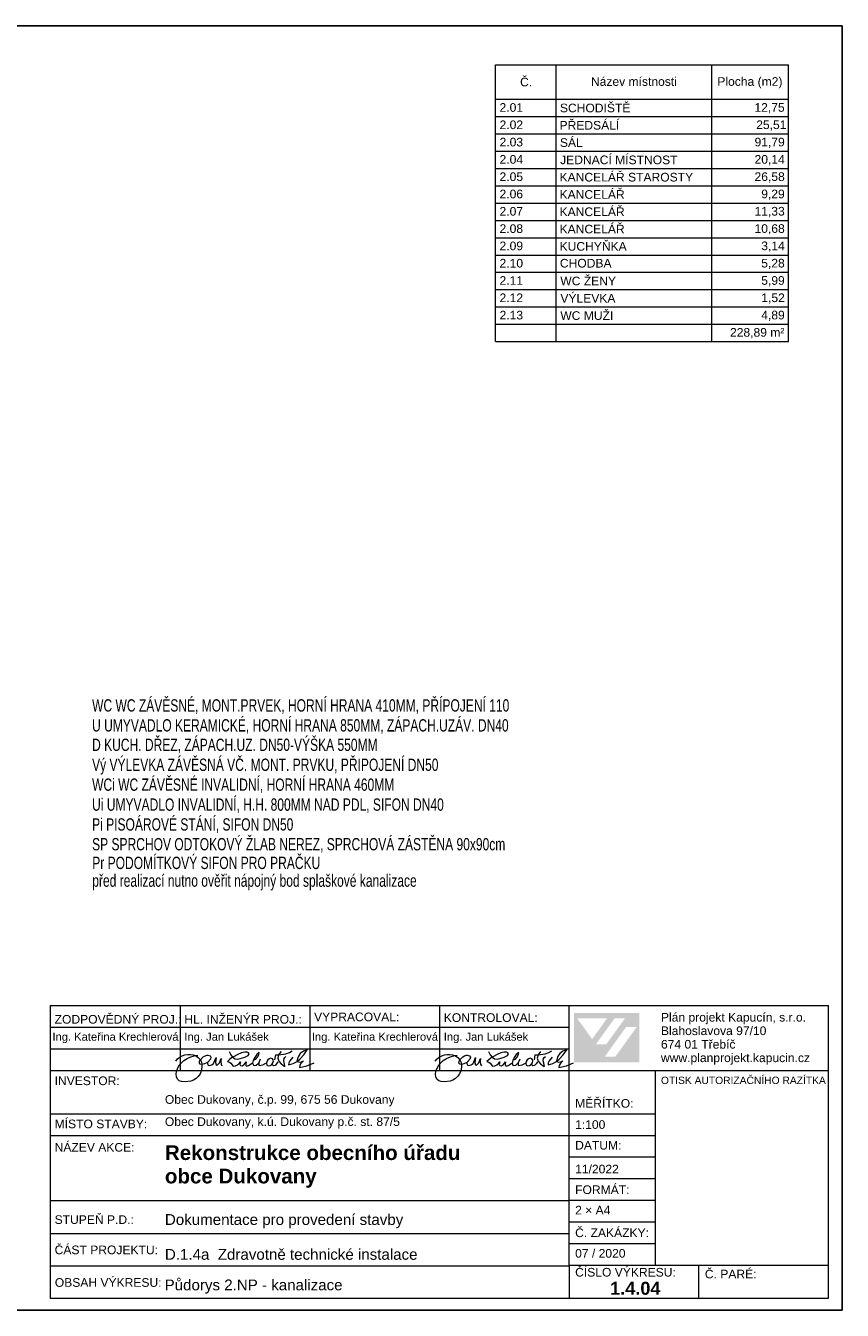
# Model space of a CAD drawing. Header units: millimetres. Extents: x 28262 to 240133, y -152087 to 56534.
# Tile 36 of 107: x 109061 to 127948, y -44843 to -15143. Entities that reach past the tile are written whole.
import ezdxf

# ---------------------------------------------------------------- set-up
doc = ezdxf.new("R2010")
doc.units = ezdxf.units.MM
doc.header["$MEASUREMENT"] = 0
doc.layers.get('0').update_dxf_attribs({"lineweight": 9})
for name, color, linetype, lineweight in [('--KANAL_POPIS', 7, 'Continuous', 25), ('--písmo', 7, 'Continuous', 25), ('--tabulka', 7, 'Continuous', 20)]:
    doc.layers.add(name, color=color, linetype=linetype, lineweight=lineweight)
doc.styles.add('GENERATED_STYLE_1', font='arial.ttf')
doc.styles.add('GENERATED_STYLE_2', font='arialbd.ttf')
doc.styles.add('GENEROVANÝ_STYL_1', font='arial.ttf')
doc.styles.add('styl1', font='arial.ttf', dxfattribs={"width": 0.7, "height": 250})

msp = doc.modelspace()

# ---------------------------------------------------------------- hatches: boundary and pattern name
at = {"linetype": 'Continuous', "lineweight": 25}
h = msp.add_hatch(color=1, dxfattribs=at)
h.paths.add_polyline_path([(121745, -37969), (123253, -37969), (123253, -39107), (121745, -39107)])
h.paths.add_polyline_path([(121814, -38090), (122162, -38572), (122510, -38091)], flags=0)
h.paths.add_polyline_path([(122924, -38089), (122684, -38089), (122247, -38694), (122487, -38695)], flags=0)
h.paths.add_polyline_path([(123192, -38294), (122947, -38294), (122454, -38979), (122699, -38979)], flags=0)

# ---------------------------------------------------------------- linework, layer by layer
at = {"layer": '--písmo'}
for p, q in [((127948, -15143), (85948, -15143)), ((127948, -44843), (127948, -15143)), ((85948, -44843), (127948, -44843))]:
    msp.add_line(p, q, dxfattribs=at)
at = {"layer": '--tabulka', "linetype": 'Continuous'}
for p, q in [((109631, -37798), (127631, -37798)), ((109631, -37798), (109631, -44565)), ((112631, -37798), (112631, -39298)), ((115631, -37798), (115631, -39298)), ((118631, -37798), (118631, -39298)), ((121631, -43798), (121631, -37798)), ((127631, -43798), (127631, -37798)), ((109631, -38298), (112631, -38298)), ((112631, -38298), (121631, -38298)), ((109631, -38798), (121631, -38798)), ((109631, -39298), (127631, -39298)), ((123631, -43798), (123631, -39298)), ((109631, -40298), (123631, -40298)), ((109631, -40798), (123631, -40798)), ((121631, -41298), (123631, -41298)), ((121631, -41798), (123631, -41798)), ((121631, -42315), (109631, -42315)), ((121631, -42298), (123631, -42298)), ((121631, -42798), (123631, -42798)), ((109631, -43065), (121631, -43065)), ((121631, -43298), (123631, -43298)), ((109631, -43815), (121631, -43815)), ((121631, -43798), (127631, -43798)), ((121631, -43798), (121631, -44565)), ((124631, -44565), (124631, -43798)), ((127631, -44565), (127631, -43798)), ((109631, -44565), (121631, -44565)), ((121631, -44565), (127631, -44565))]:
    msp.add_line(p, q, dxfattribs=at)
at = {"layer": '--tabulka', "linetype": 'Continuous', "flags": 128}
for points in [[(113768, -38860), (113807, -38939), (113848, -38992)], [(114053, -38890), (113964, -38926), (113869, -38979)], [(114128, -38993), (114203, -38953), (114228, -38912), (114216, -38888), (114183, -38874), (114128, -38874), (114053, -38890)], [(114342, -39055), (114387, -39033), (114426, -38989), (114453, -38935), (114465, -38880)], [(114465, -38880), (114409, -38930), (114360, -38996)], [(114911, -38937), (115076, -38911), (115160, -38883), (115228, -38840)], [(114967, -38862), (114911, -38937)], [(115412, -38906), (115362, -38982), (115336, -39084)], [(115403, -39038), (115495, -38936), (115575, -38822)], [(115575, -38822), (115484, -38854), (115412, -38906)], [(119768, -38860), (119807, -38939), (119848, -38992)], [(120053, -38890), (119964, -38926), (119869, -38979)], [(120128, -38993), (120203, -38953), (120228, -38912), (120216, -38888), (120183, -38874), (120128, -38874), (120053, -38890)], [(120342, -39055), (120387, -39033), (120426, -38989), (120453, -38935), (120465, -38880)], [(120465, -38880), (120409, -38930), (120360, -38996)], [(120911, -38937), (121076, -38911), (121160, -38883), (121228, -38840)], [(120967, -38862), (120911, -38937)], [(121412, -38906), (121362, -38982), (121336, -39084)], [(121403, -39038), (121495, -38936), (121575, -38822)], [(121575, -38822), (121484, -38854), (121412, -38906)], [(112533, -39086), (112576, -39032), (112627, -38990), (112684, -38958), (112745, -38937), (112808, -38926), (112871, -38925), (112932, -38935), (112988, -38954)], [(112668, -39556), (112613, -39535), (112574, -39498), (112551, -39447), (112543, -39387), (112550, -39324), (112571, -39258), (112606, -39192), (112655, -39128), (112717, -39070), (112794, -39019), (112884, -38980), (112988, -38954)], [(112988, -38954), (113043, -38948)], [(112988, -38954), (113053, -38995), (113103, -39052), (113126, -39101), (113138, -39159)], [(113138, -39159), (113099, -39152), (113081, -39129), (113084, -39093), (113103, -39052)], [(113103, -39052), (113168, -38983), (113211, -38958), (113259, -38947)], [(113267, -39112), (113193, -39146), (113138, -39159)], [(113138, -39159), (113139, -39221)], [(113259, -38947), (113273, -38946), (113325, -38957), (113347, -38989), (113332, -39039), (113271, -39105)], [(113267, -39112), (113265, -39130), (113273, -39166), (113285, -39179), (113301, -39182)], [(113271, -39105), (113267, -39112)], [(113271, -39111), (113267, -39112)], [(113301, -39182), (113368, -39167), (113407, -39134)], [(113407, -39134), (113468, -39001)], [(113468, -39001), (113450, -39112), (113464, -39169), (113479, -39177), (113498, -39171), (113542, -39121), (113584, -39018)], [(113584, -39018), (113576, -39097), (113582, -39150), (113600, -39194)], [(113848, -38992), (113777, -39045), (113730, -39093)], [(113730, -39093), (113773, -39104), (113807, -39126)], [(113807, -39126), (113859, -39200)], [(113869, -38979), (113848, -38992)], [(113848, -38992), (113905, -39029), (113970, -39036), (114128, -38993)], [(113859, -39200), (113911, -39188), (113957, -39168)], [(113957, -39168), (113996, -39138), (114028, -39099)], [(114028, -39099), (114012, -39150), (114028, -39183), (114067, -39188), (114116, -39160), (114161, -39097)], [(114161, -39097), (114151, -39156), (114156, -39183), (114171, -39195), (114218, -39186), (114303, -39131)], [(114360, -38996), (114326, -39066), (114310, -39129)], [(114310, -39129), (114328, -39173), (114355, -39186), (114395, -39172), (114447, -39131)], [(114488, -39034), (114453, -39121), (114451, -39159), (114458, -39185)], [(114458, -39185), (114544, -39171)], [(114544, -39171), (114619, -39129)], [(114768, -39029), (114727, -39016), (114690, -39026), (114659, -39052), (114637, -39088), (114628, -39127)], [(114628, -39127), (114628, -39134), (114640, -39173), (114672, -39188), (114713, -39183), (114751, -39160)], [(114751, -39160), (114780, -39119), (114790, -39076), (114785, -39049), (114768, -39029)], [(114895, -39096), (114864, -39148), (114831, -39186), (114793, -39194), (114751, -39160)], [(114827, -39049), (114845, -38938), (114864, -38939), (114911, -38937)], [(114911, -38937), (114893, -39011), (114914, -39081), (114970, -39147), (115056, -39209)], [(115056, -39209), (115058, -39188), (115032, -39074), (115036, -39020), (115052, -38995), (115081, -38972)], [(115240, -38992), (115167, -39077), (115148, -39121), (115142, -39167)], [(115142, -39167), (115250, -39135), (115340, -39087)], [(115336, -39084), (115340, -39087)], [(115340, -39087), (115403, -39038)], [(115340, -39087), (115394, -39104), (115437, -39096), (115483, -39077)], [(115392, -39231), (115566, -39191), (115733, -39120)], [(115420, -39144), (115401, -39185), (115392, -39231)], [(115483, -39077), (115420, -39144)], [(118533, -39086), (118576, -39032), (118627, -38990), (118684, -38958), (118745, -38937), (118808, -38926), (118871, -38925), (118932, -38935), (118988, -38954)], [(118668, -39556), (118613, -39535), (118574, -39498), (118551, -39447), (118543, -39387), (118550, -39324), (118571, -39258), (118606, -39192), (118655, -39128), (118717, -39070), (118794, -39019), (118884, -38980), (118988, -38954)], [(118988, -38954), (119043, -38948)], [(118988, -38954), (119053, -38995), (119103, -39052), (119126, -39101), (119138, -39159)], [(119138, -39159), (119099, -39152), (119081, -39129), (119084, -39093), (119103, -39052)], [(119103, -39052), (119168, -38983), (119211, -38958), (119259, -38947)], [(119267, -39112), (119193, -39146), (119138, -39159)], [(119138, -39159), (119139, -39221)], [(119259, -38947), (119273, -38946), (119325, -38957), (119347, -38989), (119332, -39039), (119271, -39105)], [(119267, -39112), (119265, -39130), (119273, -39166), (119285, -39179), (119301, -39182)], [(119271, -39105), (119267, -39112)], [(119271, -39111), (119267, -39112)], [(119301, -39182), (119368, -39167), (119407, -39134)], [(119407, -39134), (119468, -39001)], [(119468, -39001), (119450, -39112), (119464, -39169), (119479, -39177), (119498, -39171), (119542, -39121), (119584, -39018)], [(119584, -39018), (119576, -39097), (119582, -39150), (119600, -39194)], [(119848, -38992), (119777, -39045), (119730, -39093)], [(119730, -39093), (119773, -39104), (119807, -39126)], [(119807, -39126), (119859, -39200)], [(119869, -38979), (119848, -38992)], [(119848, -38992), (119905, -39029), (119970, -39036), (120128, -38993)], [(119859, -39200), (119911, -39188), (119957, -39168)], [(119957, -39168), (119996, -39138), (120028, -39099)], [(120028, -39099), (120012, -39150), (120028, -39183), (120067, -39188), (120116, -39160), (120161, -39097)], [(120161, -39097), (120151, -39156), (120156, -39183), (120171, -39195), (120218, -39186), (120303, -39131)], [(120360, -38996), (120326, -39066), (120310, -39129)], [(120310, -39129), (120328, -39173), (120355, -39186), (120395, -39172), (120447, -39131)], [(120488, -39034), (120453, -39121), (120451, -39159), (120458, -39185)], [(120458, -39185), (120544, -39171)], [(120544, -39171), (120619, -39129)], [(120768, -39029), (120727, -39016), (120690, -39026), (120659, -39052), (120637, -39088), (120628, -39127)], [(120628, -39127), (120628, -39134), (120640, -39173), (120672, -39188), (120713, -39183), (120751, -39160)], [(120751, -39160), (120780, -39119), (120790, -39076), (120785, -39049), (120768, -39029)], [(120895, -39096), (120864, -39148), (120831, -39186), (120793, -39194), (120751, -39160)], [(120827, -39049), (120845, -38938), (120864, -38939), (120911, -38937)], [(120911, -38937), (120893, -39011), (120914, -39081), (120970, -39147), (121056, -39209)], [(121056, -39209), (121058, -39188), (121032, -39074), (121036, -39020), (121052, -38995), (121081, -38972)], [(121240, -38992), (121167, -39077), (121148, -39121), (121142, -39167)], [(121142, -39167), (121250, -39135), (121340, -39087)], [(121336, -39084), (121340, -39087)], [(121340, -39087), (121403, -39038)], [(121340, -39087), (121394, -39104), (121437, -39096), (121483, -39077)], [(121392, -39231), (121566, -39191), (121733, -39120)], [(121420, -39144), (121401, -39185), (121392, -39231)], [(121483, -39077), (121420, -39144)], [(113139, -39221), (113123, -39306), (113094, -39379), (113052, -39438), (113001, -39485), (112943, -39520), (112880, -39545), (112750, -39564), (112668, -39556)], [(119139, -39221), (119123, -39306), (119094, -39379), (119052, -39438), (119001, -39485), (118943, -39520), (118880, -39545), (118750, -39564), (118668, -39556)]]:
    msp.add_lwpolyline(points, dxfattribs=at)
at = {"linetype": 'Continuous'}
for p, q in [((119929, -16045), (126704, -16045)), ((119929, -16845), (119929, -16045)), ((121329, -16845), (121329, -16045)), ((124929, -16845), (124929, -16045)), ((126704, -16845), (126704, -16045)), ((119929, -16845), (121329, -16845)), ((119929, -17245), (119929, -16845)), ((121329, -16845), (124929, -16845)), ((121329, -17245), (121329, -16845)), ((124929, -16845), (126704, -16845)), ((124929, -17245), (124929, -16845)), ((126704, -17245), (126704, -16845)), ((119929, -17245), (121329, -17245)), ((119929, -17645), (119929, -17245)), ((121329, -17245), (124929, -17245)), ((121329, -17645), (121329, -17245)), ((124929, -17245), (126704, -17245)), ((124929, -17645), (124929, -17245)), ((126704, -17645), (126704, -17245)), ((119929, -17645), (121329, -17645)), ((119929, -18045), (119929, -17645)), ((121329, -17645), (124929, -17645)), ((121329, -18045), (121329, -17645)), ((124929, -17645), (126704, -17645)), ((124929, -18045), (124929, -17645)), ((126704, -18045), (126704, -17645)), ((119929, -18045), (121329, -18045)), ((119929, -18445), (119929, -18045)), ((121329, -18045), (124929, -18045)), ((121329, -18445), (121329, -18045)), ((124929, -18045), (126704, -18045)), ((124929, -18445), (124929, -18045)), ((126704, -18445), (126704, -18045)), ((119929, -18445), (121329, -18445)), ((119929, -18845), (119929, -18445)), ((121329, -18445), (124929, -18445)), ((121329, -18845), (121329, -18445)), ((124929, -18445), (126704, -18445)), ((124929, -18845), (124929, -18445)), ((126704, -18845), (126704, -18445)), ((119929, -18845), (121329, -18845)), ((119929, -19245), (119929, -18845)), ((121329, -18845), (124929, -18845)), ((121329, -19245), (121329, -18845)), ((124929, -18845), (126704, -18845)), ((124929, -19245), (124929, -18845)), ((126704, -19245), (126704, -18845)), ((119929, -19245), (121329, -19245)), ((119929, -19645), (119929, -19245)), ((121329, -19245), (124929, -19245)), ((121329, -19645), (121329, -19245)), ((124929, -19245), (126704, -19245)), ((124929, -19645), (124929, -19245)), ((126704, -19645), (126704, -19245)), ((119929, -19645), (121329, -19645)), ((119929, -20045), (119929, -19645)), ((121329, -19645), (124929, -19645)), ((121329, -20045), (121329, -19645)), ((124929, -19645), (126704, -19645)), ((124929, -20045), (124929, -19645)), ((126704, -20045), (126704, -19645)), ((119929, -20045), (121329, -20045)), ((119929, -20445), (119929, -20045)), ((121329, -20045), (124929, -20045)), ((121329, -20445), (121329, -20045)), ((124929, -20045), (126704, -20045)), ((124929, -20445), (124929, -20045)), ((126704, -20445), (126704, -20045)), ((119929, -20445), (121329, -20445)), ((119929, -20845), (119929, -20445)), ((121329, -20445), (124929, -20445)), ((121329, -20845), (121329, -20445)), ((124929, -20445), (126704, -20445)), ((124929, -20845), (124929, -20445)), ((126704, -20845), (126704, -20445)), ((119929, -20845), (121329, -20845)), ((119929, -21245), (119929, -20845)), ((121329, -20845), (124929, -20845)), ((121329, -21245), (121329, -20845)), ((124929, -20845), (126704, -20845)), ((124929, -21245), (124929, -20845)), ((126704, -21245), (126704, -20845)), ((119929, -21245), (121329, -21245)), ((119929, -21645), (119929, -21245)), ((121329, -21245), (124929, -21245)), ((121329, -21645), (121329, -21245)), ((124929, -21245), (126704, -21245)), ((124929, -21645), (124929, -21245)), ((126704, -21645), (126704, -21245)), ((119929, -21645), (121329, -21645)), ((119929, -22045), (119929, -21645)), ((121329, -21645), (124929, -21645)), ((121329, -22045), (121329, -21645)), ((124929, -21645), (126704, -21645)), ((124929, -22045), (124929, -21645)), ((126704, -22045), (126704, -21645)), ((119929, -22045), (121329, -22045)), ((119929, -22445), (119929, -22045)), ((121329, -22045), (124929, -22045)), ((121329, -22445), (121329, -22045)), ((124929, -22045), (126704, -22045)), ((124929, -22445), (124929, -22045)), ((126704, -22445), (126704, -22045)), ((119929, -22445), (121329, -22445)), ((121329, -22445), (124929, -22445)), ((124929, -22445), (126704, -22445))]:
    msp.add_line(p, q, dxfattribs=at)

# ---------------------------------------------------------------- texts
at = {"layer": '--KANAL_POPIS', "style": 'styl1', "width": 0.7}
for s, p in [('WC WC ZÁVĚSNÉ, MONT.PRVEK, HORNÍ HRANA 410MM, PŘÍPOJENÍ 110', (110597, -31000)), ('U UMYVADLO KERAMICKÉ, HORNÍ HRANA 850MM, ZÁPACH.UZÁV. DN40', (110597, -31461)), ('D KUCH. DŘEZ, ZÁPACH.UZ. DN50-VÝŠKA 550MM', (110597, -31911)), ('Vý VÝLEVKA ZÁVĚSNÁ VČ. MONT. PRVKU, PŘIPOJENÍ DN50', (110597, -32372)), ('WCi WC ZÁVĚSNÉ INVALIDNÍ, HORNÍ HRANA 460MM', (110597, -32832)), ('Ui UMYVADLO INVALIDNÍ, H.H. 800MM NAD PDL, SIFON DN40', (110597, -33293)), ('Pi PISOÁROVÉ STÁNÍ, SIFON DN50', (110597, -33752)), ('SP SPRCHOV ODTOKOVÝ ŽLAB NEREZ, SPRCHOVÁ ZÁSTĚNA 90x90cm', (110597, -34209)), ('Pr PODOMÍTKOVÝ SIFON PRO PRAČKU', (110601, -34641)), ('před realizací nutno ověřit nápojný bod splaškové kanalizace', (110601, -35051))]:
    msp.add_text(s, height=284.63, dxfattribs=at).set_placement(p)
at = {"layer": '--tabulka', "linetype": 'Continuous'}
for s, insert, char_height, attachment_point, style in [('\\A1;{\\fArial|b0|i0|c238|p38;ZODPOVĚDNÝ PROJ.:}', (109731, -38218), 200, 7, 'GENERATED_STYLE_1'), ('\\A1;{\\fArial|b0|i0|c238|p38;HL. INŽENÝR PROJ.:}', (112731, -38218), 200, 7, 'GENERATED_STYLE_1'), ('\\A1;{\\fArial|b0|i0|c238|p38;VYPRACOVAL:}', (115731, -38162), 200, 7, 'GENERATED_STYLE_1'), ('\\A1;{\\fArial|b0|i0|c238|p38;KONTROLOVAL:}', (118731, -38178), 200, 7, 'GENERATED_STYLE_1'), ('\\A1;Ing. Kateřina Krechlerová', (109680, -38545), 185, 4, 'GENERATED_STYLE_1'), ('\\A1;{\\fArial|b0|i0|c238|p38;Ing. Jan Lukášek}', (112731, -38545), 185, 4, 'GENERATED_STYLE_1'), ('\\A1;Ing. Kateřina Krechlerová', (115680, -38545), 185, 4, 'GENERATED_STYLE_1'), ('\\A1;{\\fArial|b0|i0|c238|p38;Ing. Jan Lukášek}', (118731, -38545), 185, 4, 'GENERATED_STYLE_1'), ('\\A1;{\\fArial|b0|i0|c238|p38;INVESTOR:}', (109731, -39538), 200, 4, 'GENERATED_STYLE_1'), ('\\A1;{\\fArial|b0|i0|c238|p38;OTISK AUTORIZAČNÍHO RAZÍTKA}', (123754, -39527), 170, 4, 'GENERATED_STYLE_1'), ('\\A1;Obec Dukovany, č.p. 99, 675 56 Dukovany', (112281, -39999), 200, 4, 'GENERATED_STYLE_1'), ('\\A1;{\\fArial|b0|i0|c238|p38;MĚŘÍTKO:}', (121769, -40060), 200, 4, 'GENERATED_STYLE_1'), ('\\A1;{\\fArial|b0|i0|c238|p38;MÍSTO STAVBY:}', (109731, -40535), 200, 4, 'GENERATED_STYLE_1'), ('\\A1;Obec Dukovany, k.ú. Dukovany p.č. st. 87/5', (112281, -40511), 200, 4, 'GENERATED_STYLE_1'), ('\\A1;{\\fArial|b0|i0|c238|p38;1:100}', (121769, -40651), 200, 7, 'GENERATED_STYLE_1'), ('\\A1;{\\fArial|b0|i0|c238|p38;NÁZEV AKCE:}', (109731, -41076), 200, 4, 'GENERATED_STYLE_1'), ('\\A1;{\\fArial|b0|i0|c238|p38;DATUM:}', (121769, -41028), 200, 4, 'GENERATED_STYLE_1'), ('\\A1;11/2022', (121769, -41579), 200, 4, 'GENERATED_STYLE_1'), ('\\A1;{\\fArial|b0|i0|c238|p38;FORMÁT:}', (121769, -42056), 200, 4, 'GENERATED_STYLE_1'), ('\\A1;2 × A4', (121769, -42527), 200, 4, 'GENERATED_STYLE_1'), ('\\A1;{\\fArial|b0|i0|c238|p38;STUPEŇ P.D.:}', (109731, -42748), 200, 4, 'GENERATED_STYLE_1'), ('\\A1;Dokumentace pro provedení stavby', (112281, -42782), 250, 4, 'GENERATED_STYLE_1'), ('\\A1;{\\fArial|b0|i0|c238|p38;Č. ZAKÁZKY:}', (121769, -43052), 200, 4, 'GENERATED_STYLE_1'), ('\\A1;{\\fArial|b0|i0|c238|p38;ČÁST PROJEKTU:}', (109731, -43447), 200, 4, 'GENERATED_STYLE_1'), ('\\A1;D.1.4a  Zdravotně technické instalace', (112281, -43678), 250, 7, 'GENERATED_STYLE_1'), ('\\A1;07 / 2020', (121769, -43527), 200, 4, 'GENERATED_STYLE_1'), ('\\A1;{\\fArial|b0|i0|c238|p38;ČÍSLO VÝKRESU:}', (121769, -43964), 200, 4, 'GENERATED_STYLE_1'), ('\\A1;{\\fArial|b0|i0|c238|p38;Č. PARÉ:}', (124769, -44006), 200, 4, 'GENERATED_STYLE_1'), ('\\A1;{\\fArial|b0|i0|c238|p38;OBSAH VÝKRESU:}', (109735, -44201), 200, 4, 'GENERATED_STYLE_1'), ('\\A1;Půdorys 2.NP - kanalizace', (112275, -44456), 250, 7, 'GENERATED_STYLE_1'), ('\\A1;1.4.04', (122578, -44336), 300, 4, 'GENERATED_STYLE_2')]:
    msp.add_mtext(s, dxfattribs=dict(at, insert=insert, char_height=char_height, attachment_point=attachment_point, style=style))
at = {"layer": '--tabulka', "linetype": 'Continuous', "insert": (123754, -39165), "char_height": 200, "width": 3813.93, "attachment_point": 7, "line_spacing_factor": 0.937047, "style": 'GENERATED_STYLE_1'}
msp.add_mtext('\\A1;{\\fArial|b0|i0|c238|p38;Plán projekt Kapucín, s.r.o.\\P\\fArial|b0|i0|c238|p38;Blahoslavova 97/10\\P\\fArial|b0|i0|c238|p38;674 01 Třebíč\\P\\fArial|b0|i0|c238|p38;www.planprojekt.kapucin.cz}', dxfattribs=at)
at = {"layer": '--tabulka', "linetype": 'Continuous', "char_height": 340, "width": 8865.15, "attachment_point": 1, "style": 'GENERATED_STYLE_2'}
for s, insert in [('\\A1;Rekonstrukce obecního úřadu', (112281, -41028)), ('\\A1;obce Dukovany', (112281, -41569))]:
    msp.add_mtext(s, dxfattribs=dict(at, insert=insert))
at = {"style": 'GENEROVANÝ_STYL_1'}
for s, p in [('Č.', (120495, -16545)), ('Název místnosti', (122135, -16534)), ('Plocha (m2)', (125058, -16533)), ('SCHODIŠTĚ', (121417, -17145)), ('2.01', (120021, -17134)), ('12,75', (125916, -17133)), ('2.02', (120021, -17534)), ('PŘEDSÁLÍ', (121408, -17545)), ('25,51', (125957, -17533)), ('2.03', (120021, -17934)), ('SÁL', (121417, -17945)), ('91,79', (125918, -17933)), ('JEDNACÍ MÍSTNOST', (121422, -18345)), ('2.04', (120021, -18334)), ('20,14', (125919, -18333)), ('2.05', (120021, -18734)), ('KANCELÁŘ STAROSTY', (121409, -18745)), ('26,58', (125918, -18733)), ('2.06', (120021, -19134)), ('KANCELÁŘ', (121409, -19145)), ('9,29', (126073, -19133)), ('KANCELÁŘ', (121409, -19545)), ('2.07', (120021, -19534)), ('11,33', (125918, -19533)), ('2.08', (120021, -19934)), ('KANCELÁŘ', (121409, -19945)), ('10,68', (125918, -19933)), ('2.09', (120021, -20334)), ('KUCHYŇKA', (121409, -20345)), ('3,14', (126074, -20333)), ('2.10', (120021, -20734)), ('CHODBA', (121416, -20734)), ('5,28', (126073, -20733)), ('2.11', (120021, -21134)), ('WC ŽENY', (121426, -21145)), ('5,99', (126073, -21133)), ('2.12', (120021, -21534)), ('VÝLEVKA', (121428, -21545)), ('1,52', (126075, -21533)), ('2.13', (120021, -21934)), ('WC MUŽI', (121426, -21945)), ('4,89', (126073, -21933)), ('228,89 m²', (125351, -22333))]:
    msp.add_text(s, height=200, dxfattribs=at).set_placement(p)

doc.saveas('drawing.dxf')
